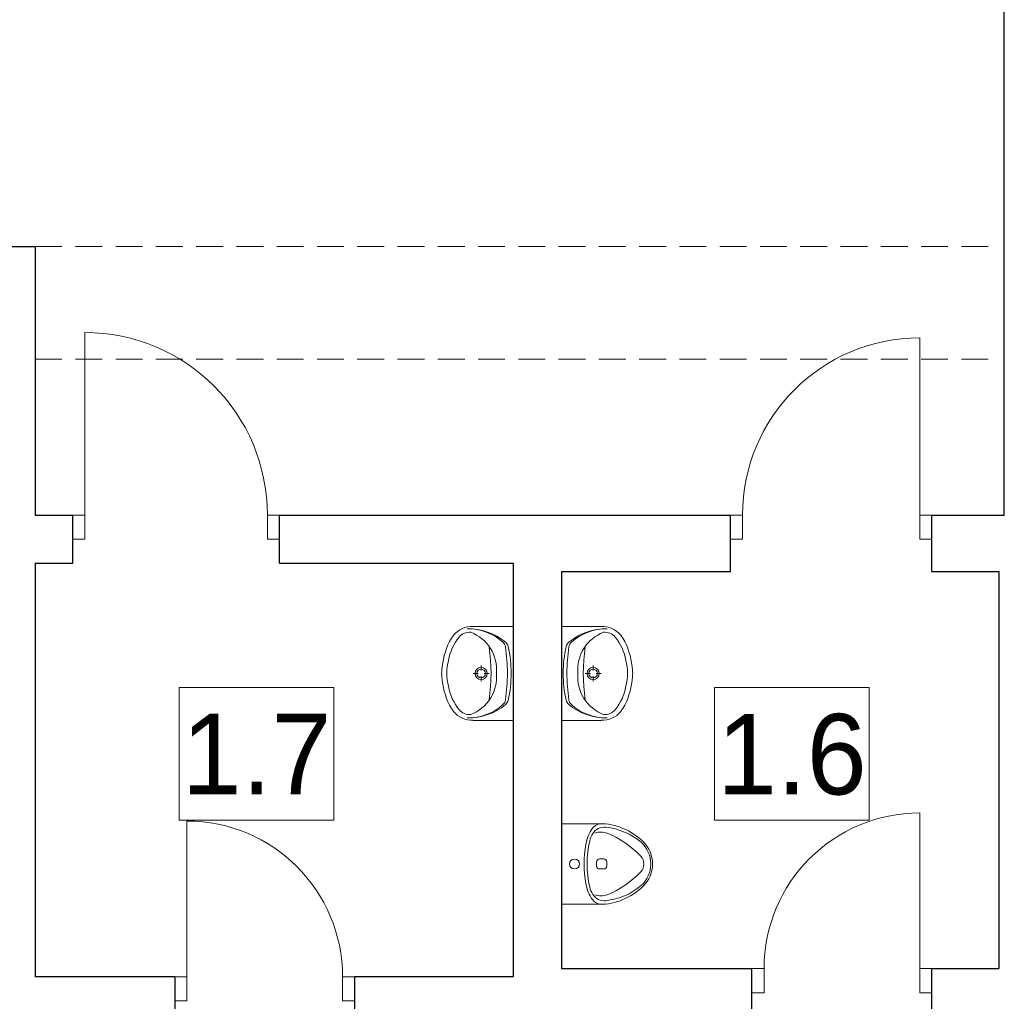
# Model space of a CAD drawing. Extents: x -613240 to -325500, y -25863 to 152403.
# Tile 156 of 254: x -418852 to -415185, y 60471 to 64128. Entities that reach past the tile are written whole.
import ezdxf

# ---------------------------------------------------------------- set-up
doc = ezdxf.new("R2010")
doc.units = 0
doc.header["$MEASUREMENT"] = 0
doc.linetypes.add('Krawędzie ukryte', pattern=[150, 100, -50])
for name, color, linetype, lineweight in [('INWENT OPISY_Nr_Pióra__21', 7, 'Continuous', 9), ('INWENT wyposarzenie_Nr_Pióra__21', 7, 'Continuous', 9), ('INWENT. DRZWI_Nr_Pióra__5', 7, 'Continuous', 13), ('INWENT.ŚCIANY_Nr_Pióra__1', 7, 'Continuous', 25), ('Istniejące stropy_Nr_Pióra__5', 7, 'Continuous', 13)]:
    doc.layers.add(name, color=color, linetype=linetype, lineweight=lineweight)
doc.layers.add('INWENT wyposarzenie', color=7, linetype='Continuous')
doc.styles.add('GENERATED_STYLE_3', font='txt')

# ---------------------------------------------------------------- blocks, each defined once
blk = doc.blocks.new('Symbol Pisuar 1 14_308', base_point=(-416834.9, 60832.6))
at = {"layer": 'INWENT wyposarzenie_Nr_Pióra__21', "linetype": 'Continuous'}
for p, q in [((-416834.9, 61132.6), (-416834.9, 60832.6)), ((-416834.9, 61132.6), (-416692.5, 61132.6)), ((-416703.7, 60974.8), (-416703.7, 60990.6)), ((-416692.5, 61001.5), (-416676.7, 61001.5)), ((-416665.5, 60974.8), (-416665.5, 60990.6)), ((-416676.7, 60964), (-416692.5, 60964)), ((-416834.9, 60832.6), (-416692.5, 60832.6))]:
    blk.add_line(p, q, dxfattribs=at)
for centre, major_axis, start_param, end_param in [((-416599.4, 61034.1), (145.6, 0), 2.53159, 2.984397), ((-416682.3, 61090.1), (44.8, 0), 1.801442, 2.522681), ((-416674.2, 61069.8), (51.2, 0), 1.476667, 2.593837), ((-416687.4, 61039.4), (63.6, 0), 1.204444, 1.927572), ((-416688.6, 60936.6), (201, 0), 1.144656, 1.590534), ((-416696.8, 60883.3), (243.7, 0), 0.858927, 1.458131), ((-416698.3, 60902.6), (236.8, 0), 0.784271, 1.168026), ((-416341.3, 60982.6), (398, 0), 2.916513, 3.366672), ((-416635.7, 61046.7), (96.5, 0), 2.592004, 2.898973), ((-416804.3, 60771.8), (361.8, 0), 0.748733, 1.174347), ((-416614.5, 60982.6), (119.6, 0), 5.48967, 7.0767), ((-416334.1, 60982.6), (416, 0), 2.959001, 3.324185), ((-416614.5, 60982.6), (112.9, 0), 0, 0.821707), ((-416692.5, 60990.6), (11.1, 0), 1.570796, 3.141593), ((-416676.7, 60990.6), (11.1, 0), 0, 1.570796), ((-416572.9, 60982.6), (45.1, 0), 5.551687, 7.014683), ((-416692.5, 60974.8), (11.1, 0), 3.141593, 4.712389), ((-416676.7, 60974.8), (11.1, 0), 4.712389, 6.283185), ((-416614.5, 60982.6), (112.9, 0), 5.461478, 6.283185), ((-416804.3, 61193.4), (361.8, 0), 5.108838, 5.534452), ((-416599.4, 60931.2), (145.6, 0), 3.298788, 3.751596), ((-416635.7, 60918.6), (96.5, 0), 3.384212, 3.691181), ((-416696.8, 61081.9), (243.7, 0), 4.825054, 5.424258), ((-416698.3, 61062.6), (236.8, 0), 5.11516, 5.498914), ((-416682.3, 60875.1), (44.8, 0), 3.760504, 4.481744), ((-416674.2, 60895.4), (51.2, 0), 3.689348, 4.806519), ((-416687.4, 60925.8), (63.6, 0), 4.355613, 5.078742), ((-416688.6, 61028.6), (201, 0), 4.692652, 5.138529)]:
    blk.add_ellipse(centre, major_axis=major_axis, ratio=0.975462, start_param=start_param, end_param=end_param, dxfattribs=at)
blk.add_ellipse((-416785.9, 60982.6), major_axis=(18.9, 0), ratio=0.975462, dxfattribs=at)
blk = doc.blocks.new('Symbol Umywalka 14_309', base_point=(-417280.7, 61517.6))
at = {"layer": 'INWENT wyposarzenie_Nr_Pióra__21', "linetype": 'Continuous'}
for p, q in [((-417014.9, 61867.6), (-417163, 61867.6)), ((-417014.9, 61517.6), (-417014.9, 61867.6)), ((-417014.9, 61747.7), (-417014.9, 61637.5)), ((-417144.5, 61692.5), (-417163.2, 61692.5)), ((-417133.7, 61722), (-417133.7, 61703.3)), ((-417104.3, 61692.5), (-417122.9, 61692.5)), ((-417133.7, 61681.7), (-417133.7, 61663.1)), ((-417014.9, 61517.6), (-417163, 61517.6))]:
    blk.add_line(p, q, dxfattribs=at)
for radius in [22.7, 16.2]:
    blk.add_circle((-417133.7, 61692.5), radius, dxfattribs=at)
for centre, radius, start, end in [((-417128.6, 61748.2), 137.9, 141.3152, 152.8429), ((-417166.8, 61778.7), 89, 87.5448, 141.2546), ((-417175.7, 61793.7), 52.5, 86.0694, 139.1984), ((-417182.1, 61638.5), 220.1, 50.7422, 90.9847), ((-417183.3, 61660.8), 197.8, 48.602, 90.7542), ((-417229.5, 61701), 156, 32.8442, 68.4481), ((-416993.1, 61683.7), 287.9, 153.7403, 175.7948), ((-417068.5, 61707.8), 189.9, 140.7149, 170.0022), ((-417071.8, 61787.3), 29.2, 7.9079, 48.602), ((-417061.3, 61786.3), 29.2, 12.7715, 50.7422), ((-417734.8, 61692.6), 638.3, 351.1734, 8.8204), ((-417232, 61705.1), 156, 355.394, 31.0561), ((-417783.7, 61688.4), 747.9, 0.3225, 7.9079), ((-417460.1, 61695.9), 438.1, 359.5672, 12.7715), ((-417056, 61692.6), 205.2, 166.4334, 193.5666), ((-417105.7, 61692.6), 175, 175.9876, 184.0124), ((-417232, 61680.1), 156, 328.9439, 4.606), ((-417783.7, 61696), 747.9, 352.1696, 359.755), ((-417460.1, 61688.9), 438.1, 347.306, 0.5103), ((-416993.1, 61701.5), 287.9, 184.2052, 206.2597), ((-417068.5, 61677.4), 189.9, 189.9978, 219.2851), ((-417229.5, 61684.3), 156, 291.5519, 327.1558), ((-417071.7, 61598), 29.2, 311.4755, 352.1696), ((-417061.2, 61599), 29.2, 309.3352, 347.306), ((-417128.6, 61637), 137.9, 207.1571, 218.6848), ((-417166.8, 61606.6), 89, 218.7454, 272.4552), ((-417175.7, 61591.5), 52.5, 220.8016, 273.9306), ((-417182.2, 61746.7), 220.1, 269.0928, 309.3352), ((-417183.4, 61724.4), 197.8, 269.3233, 311.4755)]:
    blk.add_arc(centre, radius, start, end, dxfattribs=at)
blk = doc.blocks.new('Symbol Umywalka 14_310', base_point=(-416569.2, 61517.6))
at = {"layer": 'INWENT wyposarzenie_Nr_Pióra__21', "linetype": 'Continuous'}
for p, q in [((-416834.9, 61517.6), (-416834.9, 61867.6)), ((-416834.9, 61867.6), (-416686.8, 61867.6)), ((-416834.9, 61747.7), (-416834.9, 61637.5)), ((-416745.6, 61692.5), (-416726.9, 61692.5)), ((-416716.1, 61722), (-416716.1, 61703.3)), ((-416705.3, 61692.5), (-416686.6, 61692.5)), ((-416716.1, 61681.7), (-416716.1, 61663.1)), ((-416834.9, 61517.6), (-416686.8, 61517.6))]:
    blk.add_line(p, q, dxfattribs=at)
for radius in [22.7, 16.2]:
    blk.add_circle((-416716.1, 61692.5), radius, dxfattribs=at)
for centre, radius, start, end in [((-416667.7, 61638.5), 220.1, 89.0153, 129.2578), ((-416666.5, 61660.8), 197.8, 89.2458, 131.398), ((-416620.4, 61701), 156, 111.5519, 147.1558), ((-416683, 61778.7), 89, 38.7454, 92.4552), ((-416674.1, 61793.7), 52.5, 40.8016, 93.9306), ((-416721.2, 61748.2), 137.9, 27.1571, 38.6848), ((-416788.6, 61786.3), 29.2, 129.2578, 167.2285), ((-416778, 61787.3), 29.2, 131.398, 172.0921), ((-416781.4, 61707.8), 189.9, 9.9978, 39.2851), ((-416856.8, 61683.7), 287.9, 4.2052, 26.2597), ((-416389.7, 61695.9), 438.1, 167.2285, 180.4328), ((-416066.2, 61688.4), 747.9, 172.0921, 179.6775), ((-416617.9, 61705.1), 156, 148.9439, 184.606), ((-416115, 61692.6), 638.3, 171.1796, 188.8266), ((-416793.9, 61692.6), 205.2, 346.4334, 13.5666), ((-416389.7, 61688.9), 438.1, 179.4897, 192.694), ((-416066.2, 61696), 747.9, 180.245, 187.8304), ((-416617.9, 61680.1), 156, 175.394, 211.0561), ((-416744.2, 61692.6), 175, 355.9876, 4.0124), ((-416856.8, 61701.5), 287.9, 333.7403, 355.7948), ((-416781.4, 61677.4), 189.9, 320.7149, 350.0022), ((-416788.7, 61599), 29.2, 192.694, 230.6648), ((-416778.2, 61598), 29.2, 187.8304, 228.5245), ((-416620.4, 61684.3), 156, 212.8442, 248.4481), ((-416667.7, 61746.7), 220.1, 230.6648, 270.9072), ((-416666.5, 61724.4), 197.8, 228.5245, 270.6767), ((-416683, 61606.6), 89, 267.5448, 321.2546), ((-416674.1, 61591.5), 52.5, 266.0694, 319.1984), ((-416721.2, 61637), 137.9, 321.3152, 332.8429)]:
    blk.add_arc(centre, radius, start, end, dxfattribs=at)

msp = doc.modelspace()

# ---------------------------------------------------------------- linework, layer by layer
at = {"layer": 'INWENT. DRZWI_Nr_Pióra__5', "linetype": 'Continuous'}
for p, q in [((-418609.9, 62282.6), (-418609.9, 62962.6)), ((-415499.9, 62282.6), (-415499.9, 62942.6)), ((-418654.9, 62282.6), (-418609.9, 62282.6)), ((-418609.9, 62282.6), (-418609.9, 62192.6)), ((-417884.9, 62282.6), (-417929.9, 62282.6)), ((-417929.9, 62282.6), (-417929.9, 62192.6)), ((-416204.9, 62282.6), (-416159.9, 62282.6)), ((-416159.9, 62282.6), (-416159.9, 62192.6)), ((-415454.9, 62282.6), (-415499.9, 62282.6)), ((-415499.9, 62282.6), (-415499.9, 62192.6)), ((-418609.9, 62192.6), (-418654.9, 62192.6)), ((-417929.9, 62192.6), (-417884.9, 62192.6)), ((-416159.9, 62192.6), (-416204.9, 62192.6)), ((-415499.9, 62192.6), (-415454.9, 62192.6)), ((-418229.9, 60562.6), (-418229.9, 61142.6)), ((-415499.9, 60592.6), (-415499.9, 61172.6)), ((-416124.9, 60592.6), (-416079.9, 60592.6)), ((-416079.9, 60592.6), (-416079.9, 60502.6)), ((-415454.9, 60592.6), (-415499.9, 60592.6)), ((-415499.9, 60592.6), (-415499.9, 60502.6)), ((-418274.9, 60562.6), (-418229.9, 60562.6)), ((-418229.9, 60562.6), (-418229.9, 60472.6)), ((-417604.9, 60562.6), (-417649.9, 60562.6)), ((-417649.9, 60562.6), (-417649.9, 60472.6)), ((-416079.9, 60502.6), (-416124.9, 60502.6)), ((-415499.9, 60502.6), (-415454.9, 60502.6)), ((-418229.9, 60472.6), (-418274.9, 60472.6)), ((-417649.9, 60472.6), (-417604.9, 60472.6))]:
    msp.add_line(p, q, dxfattribs=at)
for centre, radius, start, end in [((-418609.9, 62282.6), 680, 0, 90), ((-415499.9, 62282.6), 660, 90, 180), ((-418229.9, 60562.6), 580, 0, 90), ((-415499.9, 60592.6), 580, 90, 180)]:
    msp.add_arc(centre, radius, start, end, dxfattribs=at)
at = {"layer": 'INWENT.ŚCIANY_Nr_Pióra__1', "linetype": 'Continuous'}
for p, q in [((-415184.9, 62282.6), (-415184.9, 66493.4)), ((-419314.9, 63282.6), (-418794.9, 63282.6)), ((-418794.9, 63282.6), (-418794.9, 62282.6)), ((-418794.9, 62282.6), (-418654.9, 62282.6)), ((-418654.9, 62102.6), (-418654.9, 62282.6)), ((-417884.9, 62102.6), (-417884.9, 62282.6)), ((-417884.9, 62282.6), (-416204.9, 62282.6)), ((-416204.9, 62072.6), (-416204.9, 62282.6)), ((-415454.9, 62072.6), (-415454.9, 62282.6)), ((-415454.9, 62282.6), (-415184.9, 62282.6)), ((-418794.9, 62102.6), (-418654.9, 62102.6)), ((-418794.9, 62102.6), (-418794.9, 60562.6)), ((-417884.9, 62102.6), (-417014.9, 62102.6)), ((-417014.9, 62102.6), (-417014.9, 60562.6)), ((-416834.9, 62072.6), (-416834.9, 60592.6)), ((-416834.9, 62072.6), (-416204.9, 62072.6)), ((-415454.9, 62072.6), (-415204.9, 62072.6)), ((-415204.9, 62072.6), (-415204.9, 60592.6)), ((-416834.9, 60592.6), (-416124.9, 60592.6)), ((-416124.9, 60402.6), (-416124.9, 60592.6)), ((-415454.9, 60402.6), (-415454.9, 60592.6)), ((-415454.9, 60592.6), (-415204.9, 60592.6)), ((-418274.9, 60562.6), (-418794.9, 60562.6)), ((-418274.9, 60562.6), (-418274.9, 60412.6)), ((-417014.9, 60562.6), (-417604.9, 60562.6)), ((-417604.9, 60562.6), (-417604.9, 60412.6))]:
    msp.add_line(p, q, dxfattribs=at)
at = {"layer": 'Istniejące stropy_Nr_Pióra__5', "linetype": 'Krawędzie ukryte'}
for p, q in [((-418794.9, 63282.6), (-415204.9, 63282.6)), ((-418794.9, 62862.6), (-415204.9, 62862.6))]:
    msp.add_line(p, q, dxfattribs=at)

# ---------------------------------------------------------------- block references
at = {"layer": 'INWENT wyposarzenie', "color": 104, "linetype": 'Continuous', "lineweight": 13, "true_color": 0x029e21}
for name, p in [('Symbol Umywalka 14_309', (-417280.7, 61517.6)), ('Symbol Umywalka 14_310', (-416569.2, 61517.6)), ('Symbol Pisuar 1 14_308', (-416834.9, 60832.6))]:
    msp.add_blockref(name, p, dxfattribs=at)

# ---------------------------------------------------------------- next in the draw order: wipeouts: each hides what was drawn before it
at = {"linetype": 'Continuous', "ltscale": 1689818.702222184}
msp.add_wipeout([(-418257.9, 61639.4), (-417681.9, 61639.4), (-417681.9, 61145.3), (-418257.9, 61145.3)], dxfattribs=at).dxf.layer = 'INWENT OPISY_Nr_Pióra__21'
at = {"linetype": 'Continuous', "ltscale": 1681929.562994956}
msp.add_wipeout([(-416264.4, 61639.4), (-415688.4, 61639.4), (-415688.4, 61145.3), (-416264.4, 61145.3)], dxfattribs=at).dxf.layer = 'INWENT OPISY_Nr_Pióra__21'

# ---------------------------------------------------------------- next in the draw order: linework, layer by layer
at = {"layer": 'INWENT OPISY_Nr_Pióra__21', "linetype": 'Continuous', "flags": 128}
for points in [[(-418257.9, 61639.4), (-417681.9, 61639.4), (-417681.9, 61145.3), (-418257.9, 61145.3)], [(-416264.4, 61639.4), (-415688.4, 61639.4), (-415688.4, 61145.3), (-416264.4, 61145.3)]]:
    msp.add_lwpolyline(points, close=True, dxfattribs=at)

# ---------------------------------------------------------------- next in the draw order: texts
at = {"layer": 'INWENT OPISY_Nr_Pióra__21', "linetype": 'Continuous', "char_height": 300, "attachment_point": 8, "style": 'GENERATED_STYLE_3'}
for s, insert in [('{1.7 }', (-417969.9, 61242.4)), ('{1.6 }', (-415976.4, 61237.3))]:
    msp.add_mtext(s, dxfattribs=dict(at, insert=insert))

doc.saveas('drawing.dxf')
